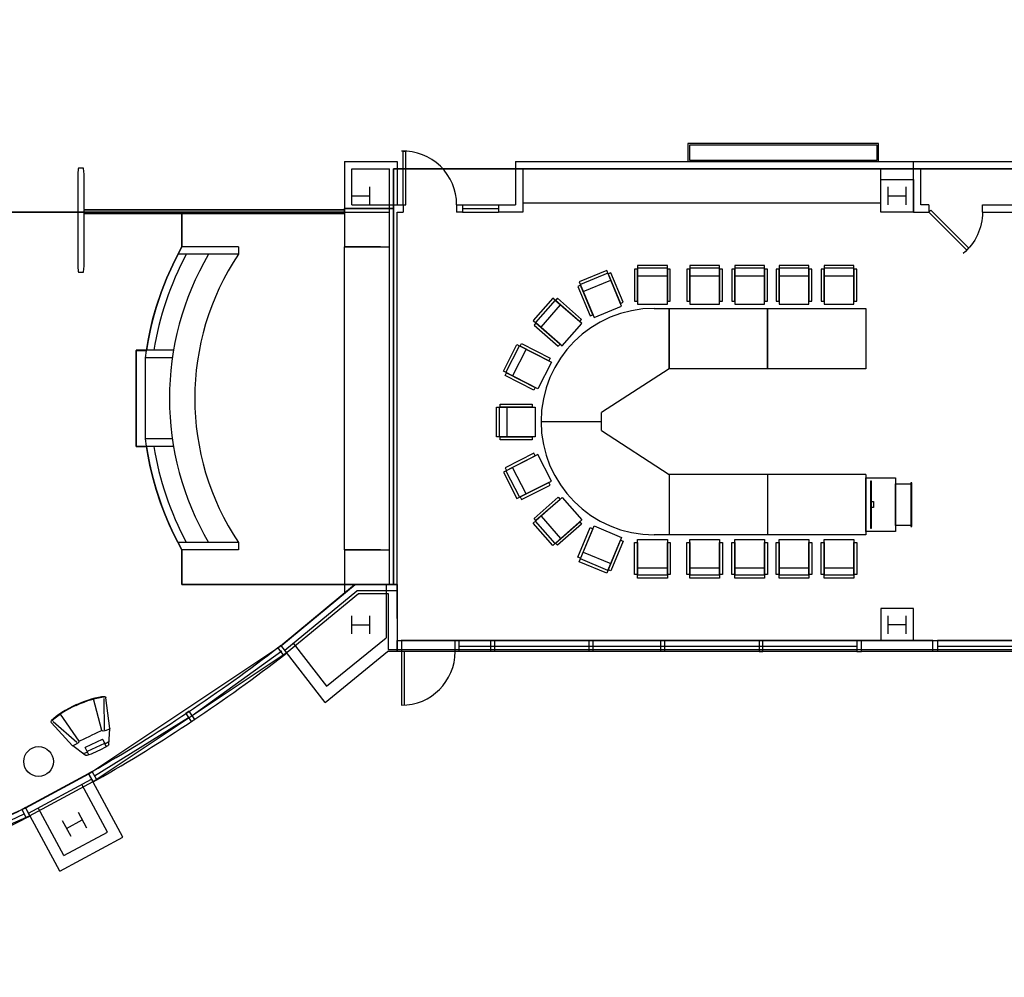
# Model space of a CAD drawing. Header units: inches. Extents: x -79 to 3853, y -268 to 2165.
# Tile 8 of 14: x 2302 to 2963, y -226 to 417. Entities that reach past the tile are written whole.
import ezdxf

# ---------------------------------------------------------------- set-up
doc = ezdxf.new("R2010")
doc.units = ezdxf.units.IN
doc.header["$MEASUREMENT"] = 0
doc.layers.get('0').update_dxf_attribs({"linetype": 'CONTINUOUS'})
for name, color, linetype in [('A-GLAZ', 8, 'CONTINUOUS'), ('A-WALL', 7, 'CONTINUOUS'), ('I-DOOR', 9, 'CONTINUOUS'), ('I-FLOR-CASE', 8, 'CONTINUOUS'), ('I-FURN', 8, 'CONTINUOUS'), ('I-FURN-CHAR', 9, 'CONTINUOUS'), ('I-FURN-CONF', 9, 'CONTINUOUS'), ('I-GLAZ', 8, 'CONTINUOUS'), ('I-WALL', 8, 'CONTINUOUS'), ('S-COLS', 7, 'CONTINUOUS'), ('triGrossAreaLayer', 7, 'CONTINUOUS'), ('triLabelLayer', 7, 'CONTINUOUS'), ('triMeasuredGrossAreaLayer', 7, 'CONTINUOUS'), ('triSpaceLayer', 7, 'CONTINUOUS')]:
    doc.layers.add(name, color=color, linetype=linetype)
doc.styles.add('FDC_SPC', font='ROMANS.SHX', dxfattribs={"height": 12})

# ---------------------------------------------------------------- blocks, each defined once
blk = doc.blocks.new('DR1H45')
for p, q in [((-0.5, 0), (0.207, 0.707)), ((-0.465, -0.035), (0.242, 0.672)), ((0.207, 0.707), (0.242, 0.672)), ((-0.5, 0), (-0.465, -0.035))]:
    blk.add_line(p, q)
blk.add_arc((-0.5, 0), 1, 0, 50.1944)
blk = doc.blocks.new('DR1H90')
for p, q in [((-0.5, 0), (-0.5, 1)), ((-0.5, 1), (-0.45, 1)), ((-0.45, 0), (-0.45, 1)), ((-0.5, 0), (-0.45, 0))]:
    blk.add_line(p, q)
blk.add_arc((-0.5, 0), 1, 0, 91.707)
blk = doc.blocks.new('PODIUM')
for points in [[(-3, -20), (17, -20), (17, 16), (-3, 16)], [(0.375, 14), (0.375, -18), (0.625, -18), (0.625, 14)], [(17, -16), (27.25, -16), (27.25, 12), (17, 12)], [(27.25, 12.625), (28, 12.625), (28, -16.625), (27.25, -16.625)], [(0.625, 0), (0.625, -4), (2.125, -4), (2.125, 0)]]:
    blk.add_lwpolyline(points, close=True)
blk = doc.blocks.new('12PSTG05')
for p, q in [((-26, -10), (-26, 10)), ((-24, -10), (-24, 10)), ((-19, 10), (-19, -10))]:
    blk.add_line(p, q)
blk.add_lwpolyline([(-26, 10), (0, 10), (0, -10), (-26, -10)])
for points in [[(-23.5, 10), (-23.5, 12), (-2, 12), (-2, 10)], [(-23.5, -12), (-23.5, -10), (-2, -10), (-2, -12)]]:
    blk.add_lwpolyline(points, close=True)
blk = doc.blocks.new('2D_ME100-test')
for points in [[(788.76, 569.21), (788.76, 563.72)], [(801.63, 563.72), (801.63, 569.27)], [(803.87, 568.53), (808.87, 559.29)], [(786.51, 568.45), (781.6, 559.16)], [(801.63, 566.68), (788.76, 566.68)], [(788.88, 563.6), (801.51, 563.6)], [(781.54, 559.03), (775.25, 539.11)], [(785.02, 558.34), (776.59, 538.97)], [(784.57, 559.12), (781.57, 559.1)], [(786.88, 558.09), (783.11, 536.37)], [(786.2, 558.72), (786.88, 558.09)], [(786.88, 558.09), (795.29, 558.17)], [(803.61, 558.17), (795.2, 558.17)], [(804.28, 558.81), (803.61, 558.17)], [(803.61, 558.17), (807.59, 536.49)], [(805.46, 558.44), (814.08, 539.14)], [(805.91, 559.22), (808.9, 559.22)], [(808.93, 559.16), (815.43, 539.3)]]:
    blk.add_lwpolyline(points)
for points in [[(787.34, 569), (786.99, 568.97), (786.67, 568.76), (786.51, 568.45)], [(788.76, 569.1), (788.29, 569.07), (787.81, 569.04), (787.34, 569)], [(795.18, 569.47), (793.03, 569.44), (790.89, 569.36), (788.76, 569.21)], [(801.63, 569.27), (799.49, 569.4), (797.34, 569.47), (795.2, 569.47)], [(803.03, 569.07), (802.57, 569.11), (802.1, 569.14), (801.63, 569.16)], [(803.87, 568.53), (803.71, 568.84), (803.39, 569.05), (803.03, 569.07)], [(786.36, 567.11), (786, 567.09), (785.68, 566.89), (785.51, 566.58)], [(788.76, 567.26), (787.95, 567.22), (787.14, 567.17), (786.34, 567.11)], [(788.76, 563.72), (788.76, 563.66), (788.81, 563.6), (788.88, 563.6)], [(801.51, 563.6), (801.58, 563.6), (801.63, 563.66), (801.63, 563.72)], [(804.04, 567.03), (803.24, 567.1), (802.44, 567.16), (801.63, 567.2)], [(804.86, 566.5), (804.69, 566.81), (804.37, 567.01), (804.01, 567.04)], [(781.6, 559.16), (781.58, 559.12), (781.56, 559.07), (781.54, 559.03)], [(786.2, 558.72), (785.7, 558.99), (785.14, 559.13), (784.57, 559.12)], [(805.91, 559.22), (805.34, 559.22), (804.78, 559.08), (804.28, 558.81)], [(808.93, 559.16), (808.91, 559.2), (808.89, 559.25), (808.87, 559.29)], [(775.25, 539.11), (775.06, 538.59), (775.32, 538.03), (775.84, 537.83)], [(795.51, 535.52), (787.71, 535.43), (780.37, 536.45), (775.83, 538.24)], [(795.52, 535.11), (787.72, 535.03), (780.37, 536.04), (775.84, 537.83)], [(795.2, 535.52), (803, 535.51), (810.33, 536.59), (814.85, 538.42)], [(795.2, 535.11), (803, 535.1), (810.33, 536.18), (814.85, 538.02)], [(814.85, 538.02), (815.36, 538.22), (815.61, 538.79), (815.43, 539.3)]]:
    blk.add_open_spline(points, degree=3)
blk = doc.blocks.new('System Panel - 1_2_ GLAZING - FRONT-4636885-01 FLOOR FINISH PLAN')
at = {"lineweight": 20}
for p, q in [((19.81, 1.87), (-19.81, 1.87)), ((-19.81, 1.87), (-19.81, 1.37)), ((-19.81, 1.37), (19.81, 1.37)), ((19.81, 1.37), (19.81, 1.87))]:
    blk.add_line(p, q, dxfattribs=at)
blk = doc.blocks.new('Rectangular Mullion - 1_5_ x 2_5_ rectangular-4636886-01 FLOOR FINISH PLAN')
for p, q in [((2384.36, 288.88), (2344.74, 288.88)), ((2384.36, 286.38), (2344.74, 286.38))]:
    blk.add_line(p, q)
blk = doc.blocks.new('System Panel - 1_2_ GLAZING - FRONT-4037159-01 FLOOR FINISH PLAN')
at = {"lineweight": 20}
for p, q in [((22.5, 1.875), (-22.5, 1.875)), ((-22.5, 1.875), (-22.5, 1.375)), ((-22.5, 1.375), (22.5, 1.375)), ((22.5, 1.375), (22.5, 1.875))]:
    blk.add_line(p, q, dxfattribs=at)
blk = doc.blocks.new('Rectangular Mullion - 1_5_ x 2_5_ rectangular-4037263-01 FLOOR FINISH PLAN')
for p, q in [((2474.36, 288.88), (2429.36, 288.88)), ((2474.36, 286.38), (2429.36, 286.38))]:
    blk.add_line(p, q)
blk = doc.blocks.new('System Panel - 1_2_ GLAZING - FRONT-4037266-01 FLOOR FINISH PLAN')
at = {"lineweight": 20}
for p, q in [((22.63, 1.88), (-22.63, 1.88)), ((-22.63, 1.88), (-22.63, 1.37)), ((-22.63, 1.37), (22.63, 1.37)), ((22.63, 1.37), (22.63, 1.88))]:
    blk.add_line(p, q, dxfattribs=at)
blk = doc.blocks.new('Rectangular Mullion - 1_5_ x 2_5_ rectangular-4037265-01 FLOOR FINISH PLAN')
for p, q in [((2519.63, 288.88), (2474.36, 288.88)), ((2519.63, 286.38), (2474.36, 286.38)), ((2519.63, 287.63), (2519.63, 286.38))]:
    blk.add_line(p, q)
blk = doc.blocks.new('Speedlane_Lifeline_Swing-Nested - SpeedLane Lifelane - Slide-V42-01 FLOOR FINISH PLAN')
for p, q in [((-1.67, 34.96), (-1.8, 34.22)), ((1.67, 34.96), (-1.67, 34.96)), ((1.8, 34.22), (1.67, 34.96)), ((-2.09, 30.35), (-2.09, -30.35)), ((2.09, 7.25), (2.09, 30.35)), ((2.09, -30.35), (2.09, 6.75)), ((-1.8, -34.22), (-1.67, -34.96)), ((-1.67, -34.96), (1.67, -34.96)), ((1.67, -34.96), (1.8, -34.22))]:
    blk.add_line(p, q)
for points in [[(-1.8, 34.22), (-1.89, 33.58), (-2.04, 32.29), (-2.09, 31), (-2.09, 30.35)], [(2.09, 30.35), (2.09, 31), (2.04, 32.29), (1.89, 33.58), (1.8, 34.22)], [(-2.09, -30.35), (-2.09, -31), (-2.04, -32.29), (-1.89, -33.58), (-1.8, -34.22)], [(1.8, -34.22), (1.89, -33.58), (2.04, -32.29), (2.09, -31), (2.09, -30.35)]]:
    blk.add_open_spline(points, degree=3)

msp = doc.modelspace()

# ---------------------------------------------------------------- linework, layer by layer
at = {"layer": 'A-GLAZ'}
for p, q in [((2863.63, 0), (2557.63, 0)), ((2596.37, -3.69), (2863.63, -3.69)), ((3223.63, 0), (2917.63, 0)), ((2917.63, -3.69), (3223.63, -3.69)), ((2417.21, -50.18), (2477.51, -6.78)), ((2863.63, -7.38), (2557.63, -7.38)), ((3223.63, -7.38), (2917.63, -7.38)), ((2351.7, -90.74), (2414.92, -51.7)), ((2248.97, -142.44), (2304.49, -116.19))]:
    msp.add_line(p, q, dxfattribs=at)
at = {"layer": 'A-GLAZ', "flags": 128}
for points in [[(2480.89, -8.27), (2476.91, -3.14), (2474.73, -4.82), (2478.72, -9.96)], [(2554.87, -7.38), (2554.87, 0), (2557.87, 0), (2557.87, -7.38)], [(2593.87, -7.38), (2593.87, 0), (2596.37, 0), (2596.37, -7.38)], [(2617.88, -7.38), (2617.88, 0), (2620.38, 0), (2620.38, -7.38)], [(2683.88, -7.38), (2683.88, 0), (2686.38, 0), (2686.38, -7.38)], [(2731.88, -7.38), (2731.88, 0), (2734.38, 0), (2734.38, -7.38)], [(2800.38, -7.38), (2800.38, 0), (2797.88, 0), (2797.88, -7.38)], [(2866.63, -7.38), (2866.63, 0), (2863.63, 0), (2863.63, -7.38)], [(2914.63, -7.38), (2914.63, 0), (2917.63, 0), (2917.63, -7.38)], [(2419.01, -52.88), (2415.4, -47.47), (2413.12, -49), (2416.72, -54.41)]]:
    msp.add_lwpolyline(points, close=True, dxfattribs=at)
at = {"layer": 'A-GLAZ'}
for points in [[(2353.31, -93.56), (2350.1, -87.91), (2347.71, -89.27), (2350.92, -94.92)], [(2308.42, -117.83), (2305.46, -112.05), (2303.01, -113.3), (2305.97, -119.09)]]:
    msp.add_lwpolyline(points, close=True, dxfattribs=at)
for centre, radius, start, end in [((1809.82, 857.54), 1088.93, 299.74579, 307.68568), ((1809.83, 857.53), 1095.42, 299.74487, 307.68661), ((1821.44, 830.09), 1059.19, 290.26981, 297.04271), ((1801.03, 876.67), 1116.46, 290.4167, 296.88923)]:
    msp.add_arc(centre, radius, start, end, dxfattribs=at)
at = {"layer": 'A-WALL'}
for p, q in [((2477.69, -2.53), (2526.4, 37.62)), ((2479.53, -6.52), (2527.93, 33.38)), ((2554.87, 37.62), (2526.4, 37.62)), ((2554.87, 33.38), (2527.93, 33.38)), ((2547.5, 37.62), (2547.5, 1.94)), ((2554.87, 37.62), (2554.87, -7.38)), ((2507.52, -30.59), (2547.5, 1.94)), ((2506.62, -41.47), (2476.91, -3.14)), ((2485.22, -1.83), (2507.52, -30.59)), ((2914.63, 0), (2866.63, 0)), ((2506.62, -41.47), (2548.5, -7.38)), ((2554.87, -7.38), (2548.5, -7.38)), ((2914.63, -7.38), (2866.63, -7.38)), ((2305.46, -112.05), (2347.71, -89.27)), ((2370.73, -131.97), (2347.71, -89.27)), ((2307.47, -115.79), (2349.73, -93.01)), ((2360.5, -128.53), (2343.23, -96.51)), ((2328.48, -154.75), (2305.46, -112.05)), ((2331.24, -144.31), (2313.97, -112.29)), ((2328.48, -154.75), (2370.73, -131.97)), ((2331.24, -144.31), (2360.5, -128.53))]:
    msp.add_line(p, q, dxfattribs=at)
at = {"layer": 'I-DOOR'}
for p, q in [((2593.87, -7.38), (2593.87, 0)), ((2557.87, -7.38), (2557.87, -43.38)), ((2559.87, -43.38), (2559.87, -7.38))]:
    msp.add_line(p, q, dxfattribs=at)
msp.add_arc((2557.87, -7.38), 36, 270, 0, dxfattribs=at)
at = {"layer": 'I-FLOR-CASE'}
for p, q in [((2879.62, 293.62), (2639.31, 293.62)), ((2519.62, 60.92), (2519.62, 264.33)), ((2543.87, 264.33), (2519.87, 264.33)), ((2543.87, 60.92), (2519.87, 60.92))]:
    msp.add_line(p, q, dxfattribs=at)
at = {"layer": 'I-FURN'}
for p, q in [((2448.35, 259.33), (2407.74, 259.33)), ((2448.35, 264.33), (2410.44, 264.33)), ((2448.35, 264.33), (2448.35, 259.33)), ((2404.79, 194.86), (2379.62, 194.86)), ((2379.62, 194.86), (2379.62, 130.39)), ((2404.01, 189.86), (2385.84, 189.86)), ((2385.84, 189.86), (2385.84, 135.39)), ((2404.01, 135.39), (2385.84, 135.39)), ((2404.79, 130.39), (2379.62, 130.39)), ((2448.35, 65.92), (2407.74, 65.92)), ((2448.35, 60.92), (2410.44, 60.92)), ((2448.35, 65.92), (2448.35, 60.92))]:
    msp.add_line(p, q, dxfattribs=at)
for points in [[(2750.17, 321.62), (2878.17, 321.62), (2878.17, 333.62), (2750.17, 333.62)], [(2751.17, 322.62), (2877.17, 322.62), (2877.17, 332.62), (2751.17, 332.62)]]:
    msp.add_lwpolyline(points, close=True, dxfattribs=at)
msp.add_circle((2314.22, -81.2), 10, dxfattribs=at)
for radius, start, end in [(209.25, 150.91849, 172.5213), (204.25, 151.7401, 170.91939), (191.25, 149.62509, 210.37492), (174.25, 146.29005, 213.70995), (209.25, 187.4787, 209.08151), (204.25, 189.08061, 208.2599)]:
    msp.add_arc((2593.3, 162.62), radius, start, end, dxfattribs=at)
at = {"layer": 'I-FURN-CONF'}
for p, q in [((2727.57, 223.01), (2869.57, 223.01)), ((2737.57, 223.01), (2737.57, 182.45)), ((2803.57, 223.01), (2803.57, 182.45)), ((2869.57, 223.01), (2869.57, 182.45)), ((2737.57, 182.45), (2692.14, 153.01)), ((2869.57, 182.45), (2737.57, 182.45)), ((2692.14, 141.01), (2692.14, 153.01)), ((2651.57, 147.01), (2692.14, 147.01)), ((2692.14, 141.01), (2737.57, 111.57)), ((2869.57, 111.57), (2737.57, 111.57)), ((2737.57, 111.57), (2737.57, 71.01)), ((2803.57, 111.57), (2803.57, 71.01)), ((2869.57, 111.57), (2869.57, 71.01)), ((2869.57, 71.01), (2727.57, 71.01))]:
    msp.add_line(p, q, dxfattribs=at)
for points in [[(2737.57, 223.01), (2803.57, 223.01), (2803.57, 182.45), (2737.57, 182.45)], [(2803.57, 223.01), (2869.57, 223.01), (2869.57, 182.45), (2803.57, 182.45)]]:
    msp.add_lwpolyline(points, close=True, dxfattribs=at)
msp.add_arc((2727.57, 147.01), 76, 90, 270, dxfattribs=at)
at = {"layer": 'I-GLAZ'}
for p, q in [((2598.88, 292.62), (2622.88, 292.62)), ((2598.88, 290.12), (2622.88, 290.12)), ((2598.88, 287.62), (2622.88, 287.62))]:
    msp.add_line(p, q, dxfattribs=at)
at = {"layer": 'I-WALL'}
for p, q in [((2519.62, 321.62), (2554.87, 321.62)), ((2519.62, 321.62), (2519.62, 264.33)), ((2554.87, 321.62), (2554.87, 292.62)), ((2634.31, 321.62), (2634.31, 292.62)), ((2634.31, 321.62), (3166.63, 321.62)), ((2901.62, 287.62), (2901.62, 321.62)), ((2524.62, 316.62), (2549.87, 316.62)), ((2524.62, 292.62), (2524.62, 316.62)), ((2549.87, 37.62), (2549.87, 316.62)), ((2639.31, 316.62), (2639.31, 287.62)), ((2639.31, 316.62), (2879.62, 316.62)), ((2879.62, 292.62), (2879.62, 316.62)), ((2906.62, 316.62), (3166.63, 316.62)), ((2906.62, 292.62), (2906.62, 316.62)), ((2524.62, 292.62), (2558.88, 292.62)), ((2558.88, 292.62), (2558.88, 287.62)), ((2594.88, 292.62), (2594.88, 287.62)), ((2594.88, 292.62), (2598.88, 292.62)), ((2598.88, 292.62), (2598.88, 287.62)), ((2622.88, 292.62), (2622.88, 287.62)), ((2622.88, 292.62), (2634.31, 292.62)), ((2911.94, 292.62), (2906.62, 292.62)), ((2911.94, 292.62), (2911.94, 287.62)), ((2947.94, 287.62), (2947.94, 292.62)), ((2947.94, 292.62), (2972.63, 292.62)), ((2519.62, 287.62), (2549.87, 287.62)), ((2549.88, 37.62), (2549.88, 287.62)), ((2554.87, 14.87), (2554.87, 287.62)), ((2554.87, 287.62), (2558.88, 287.62)), ((2598.88, 287.62), (2594.88, 287.62)), ((2639.31, 287.62), (2622.88, 287.62)), ((2901.62, 287.62), (2911.94, 287.62)), ((2947.94, 287.62), (2972.63, 287.62)), ((2519.62, 264.33), (2549.87, 264.33)), ((2519.62, 60.92), (2519.62, 31.75)), ((2519.87, 60.92), (2549.87, 60.92)), ((2549.87, 37.62), (2519.62, 37.62))]:
    msp.add_line(p, q, dxfattribs=at)
at = {"layer": 'S-COLS', "flags": 128}
for points in [[(2524.62, 292.62), (2524.62, 304.62)], [(2536.62, 292.62), (2536.62, 304.62)], [(2884.62, 292.62), (2884.62, 304.62)], [(2896.62, 292.62), (2896.62, 304.62)], [(2524.62, 298.62), (2536.62, 298.62)], [(2884.62, 298.62), (2896.62, 298.62)], [(2524.62, 4.62), (2524.62, 16.62)], [(2536.62, 4.62), (2536.62, 16.62)], [(2884.63, 4.62), (2884.63, 16.62)], [(2896.63, 4.62), (2896.63, 16.62)], [(2524.62, 10.62), (2536.62, 10.62)], [(2896.63, 10.62), (2884.63, 10.62)], [(2340.72, -115.08), (2346.4, -125.65)], [(2330.15, -120.75), (2335.83, -131.33)], [(2332.99, -126.04), (2343.56, -120.36)]]:
    msp.add_lwpolyline(points, dxfattribs=at)
at = {"layer": 'S-COLS'}
for points in [[(2879.62, 309.63), (2901.62, 309.63), (2901.62, 287.62), (2879.62, 287.62)], [(2901.63, 21.63), (2879.63, 21.63), (2879.63, 0), (2901.63, 0)]]:
    msp.add_lwpolyline(points, close=True, dxfattribs=at)
at = {"layer": 'triGrossAreaLayer'}
msp.add_lwpolyline([(1313.6, -117.94), (1433.2, -170.25), (1479.07, -185.98), (1609.44, -218.79), (1653.61, -226.03), (1663.33, -159.69), (1771.59, -169.88), (1849.66, -169.88), (1957.92, -159.69), (1967.64, -226.03), (2011.81, -218.79), (2142.15, -185.98), (2165.17, -178.08), (2167.51, -177.27), (2188.08, -170.25), (2308.19, -117.71), (2350.94, -94.65), (2481.05, -7.82), (2528.9, 31.62), (2548.88, 31.62), (2548.88, -6), (3627.25, -6), (3627.25, 2091.25), (-6, 2091.25)], dxfattribs=at)
at = {"layer": 'triMeasuredGrossAreaLayer'}
msp.add_lwpolyline([(1316.22, -112.53), (1435.38, -164.66), (1480.78, -180.22), (1610.66, -212.91), (1648.56, -219.12), (1658.22, -153.19), (1771.88, -163.88), (1849.38, -163.88), (1963.03, -153.19), (1972.69, -219.12), (2010.59, -212.91), (2140.44, -180.22), (2163.22, -172.41), (2163.22, -172.41), (2165.56, -171.59), (2165.56, -171.59), (2185.91, -164.66), (2305.56, -112.31), (2347.84, -89.5), (2477.47, -3), (2526.75, 37.62), (2554.88, 37.62), (2554.88, 0), (3621.25, 0)], dxfattribs=at)
at = {"layer": 'triSpaceLayer'}
for points in [[(1970.09, 484.22), (1970.09, 413.06), (1965.09, 413.06), (1965.09, 348.06), (2047.19, 348.06), (2047.19, 316.62), (2148.12, 316.62), (2148.12, 287.62), (2519.62, 287.62), (2519.62, 290.12), (2552.38, 290.12), (2552.38, 316.62), (3281.34, 316.62)], [(2185.91, -164.66), (2305.56, -112.31), (2347.84, -89.5), (2477.47, -3), (2526.75, 37.62), (2410.44, 37.62), (2410.44, 60.91), (2407.62, 66.09), (2405.12, 71.12), (2401.91, 78.03), (2398.78, 85.5), (2396.16, 92.53), (2393.22, 101.41), (2391.31, 108), (2389.16, 116.72), (2387.47, 124.97), (2386.56, 130.38), (2379.62, 130.38), (2379.62, 194.84), (2386.56, 194.84), (2387.69, 201.5), (2389.06, 208.16), (2391, 216.12), (2393.22, 223.81), (2396.72, 234.28), (2400.31, 243.47), (2405.66, 255.22), (2410.44, 264.31), (2410.44, 287.62), (2148.12, 287.62)]]:
    msp.add_lwpolyline(points, dxfattribs=at)
for points in [[(2977.62, 316.62), (2552.38, 316.62), (2552.38, 37.62), (2554.88, 37.62), (2554.88, 0), (2977.62, 0)], [(2410.44, 264.31), (2405.66, 255.22), (2400.31, 243.47), (2396.72, 234.28), (2393.22, 223.81), (2391, 216.12), (2389.06, 208.16), (2387.69, 201.5), (2386.56, 194.84), (2379.62, 194.84), (2379.62, 130.38), (2386.56, 130.38), (2387.47, 124.97), (2389.16, 116.72), (2391.31, 108), (2393.22, 101.41), (2396.16, 92.53), (2398.78, 85.5), (2401.91, 78.03), (2405.12, 71.12), (2407.62, 66.09), (2410.44, 60.91), (2410.44, 37.62), (2552.38, 37.62), (2552.38, 290.12), (2519.62, 290.12), (2519.62, 287.62), (2410.44, 287.62), (2410.44, 264.31)]]:
    msp.add_lwpolyline(points, close=True, dxfattribs=at)

# ---------------------------------------------------------------- block references
at = {"layer": 'I-DOOR', "xscale": 36, "yscale": 36, "zscale": 0.001}
msp.add_blockref('DR1H90', (2576.88, 292.62), dxfattribs=at)
at = {"layer": 'I-DOOR'}
msp.add_blockref('Speedlane_Lifeline_Swing-Nested - SpeedLane Lifelane - Slide-V42-01 FLOOR FINISH PLAN', (2342.66, 282.25), dxfattribs=at)
at = {"layer": 'I-DOOR', "xscale": -36, "yscale": 36, "zscale": 0.001, "rotation": 180}
msp.add_blockref('DR1H45', (2929.94, 287.62), dxfattribs=at)
at = {"layer": 'I-FURN-CHAR', "xscale": -1, "rotation": 204.9802022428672}
msp.add_blockref('2D_ME100-test', (1392.56, 106.14), dxfattribs=at)
at = {"layer": 'I-FURN-CONF', "xscale": -1, "zscale": -1}
for p, rotation in [((2726.34, 225.9), 90), ((2761.36, 225.9), 90), ((2791.55, 225.9), 90), ((2821.36, 225.9), 90), ((2851.55, 225.9), 90), ((2696.38, 220.66), 112.4999999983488), ((2672.41, 205.3), 138.7787862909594)]:
    msp.add_blockref('12PSTG05', p, dxfattribs=dict(at, rotation=rotation))
at = {"layer": 'I-FURN-CONF'}
for p, rotation in [((2653.94, 178), 332.9826879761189), ((2647.55, 146.81), 0.002535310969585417)]:
    msp.add_blockref('12PSTG05', p, dxfattribs=dict(at, rotation=rotation))
at = {"layer": 'I-FURN-CONF', "xscale": -1}
for name, p, rotation in [('12PSTG05', (2653.94, 116.02), 207.0173120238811), ('PODIUM', (2872.57, 89.29), 180)]:
    msp.add_blockref(name, p, dxfattribs=dict(at, rotation=rotation))
at = {"layer": 'I-FURN-CONF', "zscale": -1}
for p, rotation in [((2672.41, 88.49), 41.22121370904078), ((2696.38, 73.13), 67.50000000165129), ((2726.34, 67.9), 90.00000000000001), ((2761.36, 67.9), 90.00000000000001), ((2791.55, 67.9), 90.00000000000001), ((2821.36, 67.9), 90.00000000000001), ((2851.55, 67.9), 90.00000000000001)]:
    msp.add_blockref('12PSTG05', p, dxfattribs=dict(at, rotation=rotation))
at = {"layer": 'I-WALL'}
for name, p in [('System Panel - 1_2_ GLAZING - FRONT-4636885-01 FLOOR FINISH PLAN', (2364.55, 287.62)), ('Rectangular Mullion - 1_5_ x 2_5_ rectangular-4636886-01 FLOOR FINISH PLAN', (0, 0)), ('System Panel - 1_2_ GLAZING - FRONT-4037159-01 FLOOR FINISH PLAN', (2406.86, 287.62)), ('Rectangular Mullion - 1_5_ x 2_5_ rectangular-4037263-01 FLOOR FINISH PLAN', (-45, 0)), ('System Panel - 1_2_ GLAZING - FRONT-4037159-01 FLOOR FINISH PLAN', (2451.86, 287.62)), ('Rectangular Mullion - 1_5_ x 2_5_ rectangular-4037263-01 FLOOR FINISH PLAN', (0, 0)), ('System Panel - 1_2_ GLAZING - FRONT-4037266-01 FLOOR FINISH PLAN', (2496.99, 287.62)), ('Rectangular Mullion - 1_5_ x 2_5_ rectangular-4037265-01 FLOOR FINISH PLAN', (0, 0))]:
    msp.add_blockref(name, p, dxfattribs=at)

# ---------------------------------------------------------------- texts
at = {"layer": 'triLabelLayer', "color": 7, "char_height": 12, "attachment_point": 5, "style": 'FDC_SPC'}
for insert in [(2466, 163.88), (2765, 158.31)]:
    msp.add_mtext('{\\fSansSerif;\\H0.01;}', dxfattribs=dict(at, insert=insert))

doc.saveas('drawing.dxf')
